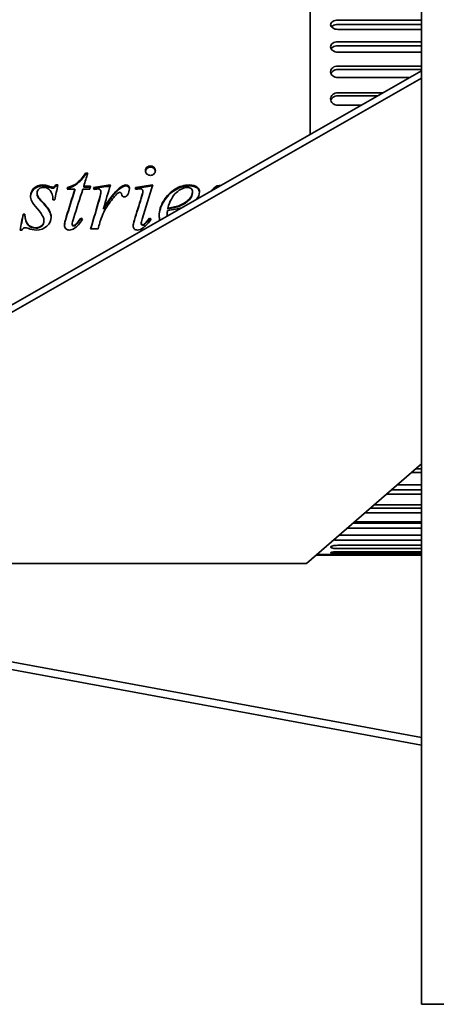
# Model space of a CAD drawing. Header units: millimetres. Extents: x 196 to 644, y 66 to 529.
# Tile 4 of 6: x 357 to 469, y 66 to 330. Entities that reach past the tile are written whole.
import ezdxf

# ---------------------------------------------------------------- set-up
doc = ezdxf.new("R2010")
doc.units = ezdxf.units.MM
doc.header["$LTSCALE"] = 2
doc.layers.add('Krawędzie widoczne(ISO)', color=7, linetype='Continuous', lineweight=35, true_color=0x262659)

msp = doc.modelspace()

# ---------------------------------------------------------------- linework, layer by layer
at = {"layer": 'Krawędzie widoczne(ISO)'}
for p, q in [((465.15, 528.5), (465.15, 65.5)), ((435.15, 299.51), (435.15, 346.5)), ((442.65, 330.27), (465.15, 330.27)), ((465.15, 329.1), (442.65, 329.1)), ((465.15, 327.78), (442.65, 327.78)), ((442.65, 324.47), (465.15, 324.47)), ((465.15, 323.4), (442.65, 323.4)), ((465.15, 321.64), (442.65, 321.64)), ((442.65, 317.93), (465.15, 317.93)), ((465.15, 316.65), (246.4, 191.7)), ((465.15, 316.99), (442.65, 316.99)), ((246.4, 189.7), (465.15, 314.65)), ((461.91, 314.8), (442.65, 314.8)), ((442.65, 310.74), (454.81, 310.74)), ((453.41, 309.94), (442.65, 309.94)), ((448.88, 307.36), (442.65, 307.36)), ((374.76, 288.79), (374.76, 289.09)), ((374.76, 289.09), (375.35, 289.09)), ((374.76, 288.79), (375.25, 288.79)), ((361.73, 283.55), (361.73, 283.78)), ((364.05, 285.6), (364.05, 285.86)), ((366.79, 285.66), (366.79, 285.92)), ((366.79, 285.92), (367.29, 285.92)), ((366.79, 285.66), (367.23, 285.66)), ((371.87, 284.79), (369.85, 284.79)), ((369.98, 285.05), (369.98, 285.3)), ((371.87, 284.55), (371.87, 284.79)), ((375.89, 284.79), (374.01, 284.79)), ((374.27, 285.36), (374.27, 285.62)), ((374.27, 285.62), (376.11, 285.62)), ((374.27, 285.36), (376.04, 285.36)), ((378.9, 284.01), (378.9, 284.25)), ((388.18, 285.28), (388.18, 284.78)), ((390.17, 284.04), (390.17, 284.28)), ((403.52, 283.83), (403.52, 284.06)), ((362.76, 281.66), (362.76, 281.87)), ((366.48, 281.95), (365.99, 281.95)), ((389.74, 282.27), (389.74, 282.49)), ((379.58, 279.44), (379.58, 279.62)), ((396.89, 279.54), (396.89, 279.72)), ((357.96, 277.92), (357.96, 278.08)), ((357.96, 278.08), (358.45, 278.08)), ((357.96, 277.92), (358.45, 277.92)), ((358.45, 277.92), (358.45, 278.08)), ((363.57, 276.23), (363.57, 276.36)), ((373.52, 276.89), (373.52, 277.03)), ((389.73, 275.49), (389.73, 275.62)), ((391.92, 276.89), (391.92, 277.03)), ((396.73, 277.84), (396.73, 277.99)), ((357.64, 273.8), (357.15, 273.8)), ((371.15, 275.29), (371.15, 275.41)), ((372.26, 275.29), (372.26, 275.41)), ((378.14, 274.11), (376.11, 274.11)), ((390.55, 275.24), (390.55, 275.35)), ((465.15, 210.93), (434.18, 184.11)), ((463.61, 209.6), (465.15, 209.6)), ((465.15, 208.53), (462.38, 208.53)), ((458.56, 205.22), (465.15, 205.22)), ((465.15, 202.73), (455.68, 202.73)), ((457.03, 203.9), (465.15, 203.9)), ((451.36, 198.99), (465.15, 198.99)), ((452.35, 199.85), (465.15, 199.85)), ((465.15, 197.72), (449.9, 197.72)), ((465.15, 193.58), (445.11, 193.58)), ((446.67, 194.93), (465.15, 194.93)), ((447.12, 195.31), (465.15, 195.31)), ((442.92, 191.67), (465.15, 191.67)), ((465.15, 190.35), (442.65, 190.35)), ((442.65, 188.98), (465.15, 188.98)), ((465.15, 188.09), (442.65, 188.09)), ((436.71, 186.3), (465.15, 186.3)), ((440.65, 186.5), (436.94, 186.5)), ((442.65, 187.25), (465.15, 187.25)), ((465.15, 186.8), (442.65, 186.8)), ((442.65, 186.53), (465.15, 186.53)), ((434.11, 184.08), (244.25, 184.08)), ((465.15, 137.26), (248.11, 177.25)), ((248.11, 175.25), (465.15, 135.26)), ((465.15, 65.5), (491.15, 65.5))]:
    msp.add_line(p, q, dxfattribs=at)
msp.add_ellipse((434.11, 184.17), major_axis=(-0.1, 0), ratio=0.866025, start_param=1.570796, end_param=2.356194, dxfattribs=at)
for points, knots in [([(442.65, 327.78), (442.4, 327.78), (442.13, 327.81), (441.64, 327.94), (441.41, 328.04), (441.06, 328.27), (440.9, 328.41), (440.7, 328.72), (440.65, 328.89), (440.65, 329.2), (440.7, 329.37), (440.9, 329.67), (441.06, 329.81), (441.41, 330.03), (441.64, 330.12), (442.13, 330.24), (442.4, 330.27), (442.65, 330.27)], [-1.2054513, -1.2054513, -1.2054513, -1.2054513, -1.1301106, -1.1301106, -1.0547699, -1.0547699, -0.9794292, -0.9794292, -0.9040885, -0.9040885, -0.8287478, -0.8287478, -0.7534071, -0.7534071, -0.6780663, -0.6780663, -0.6027256, -0.6027256, -0.6027256, -0.6027256]), ([(442.65, 329.1), (442.4, 329.1), (442.13, 329.07), (441.64, 328.95), (441.41, 328.85), (441.1, 328.66), (440.98, 328.56), (440.89, 328.46)], [-0.6027267, -0.6027267, -0.6027267, -0.6027267, -0.5273858, -0.5273858, -0.452045, -0.452045, -0.3949677, -0.3949677, -0.3949677, -0.3949677]), ([(442.65, 321.64), (442.4, 321.64), (442.13, 321.67), (441.64, 321.82), (441.41, 321.93), (441.06, 322.19), (440.9, 322.35), (440.7, 322.7), (440.65, 322.89), (440.65, 323.25), (440.7, 323.43), (440.9, 323.78), (441.06, 323.94), (441.41, 324.18), (441.64, 324.29), (442.13, 324.43), (442.4, 324.47), (442.65, 324.47)], [-1.2054513, -1.2054513, -1.2054513, -1.2054513, -1.1301106, -1.1301106, -1.0547699, -1.0547699, -0.9794292, -0.9794292, -0.9040885, -0.9040885, -0.8287478, -0.8287478, -0.7534071, -0.7534071, -0.6780663, -0.6780663, -0.6027256, -0.6027256, -0.6027256, -0.6027256]), ([(442.65, 323.4), (442.4, 323.4), (442.13, 323.37), (441.64, 323.23), (441.41, 323.12), (441.06, 322.88), (440.9, 322.72), (440.8, 322.54), (440.8, 322.54), (440.8, 322.54)], [-0.6027267, -0.6027267, -0.6027267, -0.6027267, -0.5273858, -0.5273858, -0.452045, -0.452045, -0.3767042, -0.3767042, -0.3751424, -0.3751424, -0.3751424, -0.3751424]), ([(442.65, 314.8), (442.4, 314.8), (442.13, 314.84), (441.64, 315), (441.41, 315.12), (441.06, 315.41), (440.9, 315.58), (440.7, 315.97), (440.65, 316.18), (440.65, 316.58), (440.7, 316.78), (440.9, 317.17), (441.06, 317.34), (441.41, 317.61), (441.64, 317.73), (442.13, 317.89), (442.4, 317.93), (442.65, 317.93)], [-1.2054513, -1.2054513, -1.2054513, -1.2054513, -1.1301106, -1.1301106, -1.0547699, -1.0547699, -0.9794292, -0.9794292, -0.9040885, -0.9040885, -0.8287478, -0.8287478, -0.7534071, -0.7534071, -0.6780663, -0.6780663, -0.6027256, -0.6027256, -0.6027256, -0.6027256]), ([(442.65, 316.99), (442.4, 316.99), (442.13, 316.95), (441.64, 316.8), (441.41, 316.68), (441.06, 316.4), (440.9, 316.23), (440.78, 316), (440.76, 315.95), (440.74, 315.91)], [-0.6027267, -0.6027267, -0.6027267, -0.6027267, -0.5273858, -0.5273858, -0.452045, -0.452045, -0.3767042, -0.3767042, -0.3599302, -0.3599302, -0.3599302, -0.3599302]), ([(442.65, 307.36), (442.4, 307.36), (442.13, 307.4), (441.64, 307.57), (441.41, 307.71), (441.06, 308.01), (440.9, 308.2), (440.7, 308.62), (440.65, 308.85), (440.65, 309.28), (440.7, 309.5), (440.9, 309.92), (441.06, 310.1), (441.41, 310.4), (441.64, 310.53), (442.13, 310.7), (442.4, 310.74), (442.65, 310.74)], [-1.2054513, -1.2054513, -1.2054513, -1.2054513, -1.1301106, -1.1301106, -1.0547699, -1.0547699, -0.9794292, -0.9794292, -0.9040885, -0.9040885, -0.8287478, -0.8287478, -0.7534071, -0.7534071, -0.6780663, -0.6780663, -0.6027256, -0.6027256, -0.6027256, -0.6027256]), ([(442.65, 309.94), (442.4, 309.94), (442.13, 309.9), (441.64, 309.73), (441.41, 309.6), (441.06, 309.31), (440.9, 309.12), (440.76, 308.83), (440.73, 308.75), (440.71, 308.66)], [-0.6027267, -0.6027267, -0.6027267, -0.6027267, -0.5273858, -0.5273858, -0.452045, -0.452045, -0.3767042, -0.3767042, -0.3474744, -0.3474744, -0.3474744, -0.3474744]), ([(369.98, 285.3), (370.96, 285.56), (371.79, 285.94), (372.46, 286.45), (373.14, 286.96), (373.9, 287.85), (374.76, 289.09)], [0, 0, 0, 0, 1, 1, 1, 2, 2, 2, 2]), ([(369.98, 285.05), (370.96, 285.31), (371.79, 285.68), (372.46, 286.19), (373.14, 286.69), (373.9, 287.56), (374.76, 288.79)], [0, 0, 0, 0, 1, 1, 1, 2, 2, 2, 2]), ([(390.87, 289.78), (390.87, 290.13), (391, 290.43), (391.26, 290.67), (391.51, 290.91), (391.83, 291.03), (392.21, 291.03)], [0, 0, 0, 0, 1, 1, 1, 2, 2, 2, 2]), ([(392.21, 288.5), (391.84, 288.5), (391.52, 288.63), (391.26, 288.87), (391, 289.12), (390.87, 289.42), (390.87, 289.78)], [0, 0, 0, 0, 1, 1, 1, 2, 2, 2, 2]), ([(390.88, 289.62), (390.92, 289.9), (391.04, 290.15), (391.26, 290.35), (391.51, 290.59), (391.83, 290.7), (392.21, 290.7)], [0.15138, 0.15138, 0.15138, 0.15138, 1, 1, 1, 2, 2, 2, 2]), ([(392.21, 291.03), (392.59, 291.03), (392.9, 290.91), (393.15, 290.67), (393.41, 290.43), (393.54, 290.13), (393.54, 289.78)], [0, 0, 0, 0, 1, 1, 1, 2, 2, 2, 2]), ([(392.21, 290.7), (392.59, 290.7), (392.9, 290.59), (393.15, 290.35), (393.37, 290.15), (393.5, 289.9), (393.53, 289.62)], [0, 0, 0, 0, 1, 1, 1, 1.84862, 1.84862, 1.84862, 1.84862]), ([(393.54, 289.78), (393.54, 289.42), (393.41, 289.12), (393.15, 288.87), (392.89, 288.63), (392.58, 288.5), (392.21, 288.5)], [0, 0, 0, 0, 1, 1, 1, 2, 2, 2, 2]), ([(359.93, 282.95), (359.93, 283.78), (360.25, 284.48), (360.87, 285.05), (361.49, 285.63), (362.29, 285.92), (363.27, 285.92)], [0, 0, 0, 0, 1, 1, 1, 2, 2, 2, 2]), ([(359.94, 282.84), (359.96, 283.61), (360.27, 284.27), (360.87, 284.81), (361.49, 285.37), (362.29, 285.66), (363.27, 285.66)], [0.046347, 0.046347, 0.046347, 0.046347, 1, 1, 1, 2, 2, 2, 2]), ([(363.52, 285.28), (362.97, 285.28), (362.54, 285.13), (362.21, 284.84), (361.89, 284.55), (361.73, 284.2), (361.73, 283.78)], [0, 0, 0, 0, 1, 1, 1, 2, 2, 2, 2]), ([(361.73, 283.78), (361.73, 283.49), (361.79, 283.22), (361.92, 282.96), (362.05, 282.7), (362.33, 282.34), (362.76, 281.87)], [0, 0, 0, 0, 1, 1, 1, 2, 2, 2, 2]), ([(361.73, 283.55), (361.73, 283.26), (361.79, 283), (361.92, 282.74), (362.05, 282.49), (362.33, 282.13), (362.76, 281.66)], [0, 0, 0, 0, 1, 1, 1, 2, 2, 2, 2]), ([(365.99, 281.95), (365.94, 283.11), (365.69, 283.96), (365.24, 284.48), (364.78, 285.01), (364.21, 285.28), (363.52, 285.28)], [0, 0, 0, 0, 1, 1, 1, 2, 2, 2, 2]), ([(364.05, 285.86), (364.17, 285.83), (364.46, 285.73), (364.91, 285.57), (365.37, 285.4), (365.67, 285.32), (365.83, 285.32)], [0, 0, 0, 0, 1, 1, 1, 2, 2, 2, 2]), ([(364.05, 285.6), (364.17, 285.57), (364.46, 285.48), (364.91, 285.31), (365.37, 285.15), (365.67, 285.07), (365.83, 285.07)], [0, 0, 0, 0, 1, 1, 1, 2, 2, 2, 2]), ([(385.18, 282.73), (384.98, 282.73), (384.8, 282.79), (384.66, 282.92), (384.52, 283.05), (384.43, 283.25), (384.39, 283.52)], [0, 0, 0, 0, 1, 1, 1, 2, 2, 2, 2]), ([(385.6, 285.92), (385.89, 285.92), (386.12, 285.83), (386.29, 285.67), (386.47, 285.5), (386.55, 285.26), (386.55, 284.93)], [0, 0, 0, 0, 1, 1, 1, 2, 2, 2, 2]), ([(385.6, 285.66), (385.89, 285.66), (386.12, 285.57), (386.29, 285.41), (386.45, 285.27), (386.53, 285.06), (386.55, 284.79)], [0, 0, 0, 0, 1, 1, 1, 1.88768, 1.88768, 1.88768, 1.88768]), ([(390.17, 284.28), (390.17, 284.47), (390.1, 284.62), (389.96, 284.74), (389.83, 284.86), (389.63, 284.92), (389.39, 284.92)], [0, 0, 0, 0, 1, 1, 1, 2, 2, 2, 2]), ([(394.55, 277.69), (394.55, 278.99), (394.96, 280.32), (395.77, 281.67), (396.59, 283.02), (397.61, 284.06), (398.84, 284.81), (400.07, 285.55), (401.34, 285.92), (402.64, 285.92)], [0, 0, 0, 0, 1, 1, 1, 2, 2, 2, 3, 3, 3, 3]), ([(394.55, 277.62), (394.57, 278.88), (394.98, 280.17), (395.77, 281.47), (396.59, 282.8), (397.61, 283.83), (398.84, 284.56), (400.07, 285.29), (401.34, 285.66), (402.64, 285.66)], [0.021003, 0.021003, 0.021003, 0.021003, 1, 1, 1, 2, 2, 2, 3, 3, 3, 3]), ([(402.14, 285.28), (401.21, 285.28), (400.22, 284.81), (399.18, 283.88), (398.14, 282.94), (397.38, 281.56), (396.89, 279.72)], [0, 0, 0, 0, 1, 1, 1, 2, 2, 2, 2]), ([(400.17, 280.47), (401.29, 280.95), (402.12, 281.52), (402.68, 282.18), (403.24, 282.85), (403.52, 283.47), (403.52, 284.06)], [0, 0, 0, 0, 1, 1, 1, 2, 2, 2, 2]), ([(400.17, 280.28), (401.29, 280.76), (402.12, 281.32), (402.68, 281.97), (403.24, 282.63), (403.52, 283.25), (403.52, 283.83)], [0, 0, 0, 0, 1, 1, 1, 2, 2, 2, 2]), ([(403.52, 284.06), (403.52, 284.42), (403.4, 284.72), (403.16, 284.94), (402.92, 285.16), (402.58, 285.28), (402.14, 285.28)], [0, 0, 0, 0, 1, 1, 1, 2, 2, 2, 2]), ([(402.64, 285.92), (403.58, 285.92), (404.28, 285.73), (404.73, 285.36), (405.18, 284.99), (405.4, 284.55), (405.4, 284.05)], [0, 0, 0, 0, 1, 1, 1, 2, 2, 2, 2]), ([(402.64, 285.66), (403.58, 285.66), (404.28, 285.47), (404.73, 285.11), (405.15, 284.77), (405.37, 284.37), (405.4, 283.92)], [0, 0, 0, 0, 1, 1, 1, 1.929871, 1.929871, 1.929871, 1.929871]), ([(408.69, 284.4), (408.84, 284.64), (409.02, 284.85), (409.24, 285.05), (409.79, 285.57), (410.49, 285.85), (411.33, 285.91)], [0.649013, 0.649013, 0.649013, 0.649013, 1, 1, 1, 1.891119, 1.891119, 1.891119, 1.891119]), ([(409.01, 284.58), (409.08, 284.66), (409.16, 284.73), (409.24, 284.81), (409.65, 285.19), (410.15, 285.44), (410.73, 285.56)], [0.8720389, 0.8720389, 0.8720389, 0.8720389, 1, 1, 1, 1.670574, 1.670574, 1.670574, 1.670574]), ([(363.36, 277.32), (363.11, 277.85), (362.58, 278.57), (361.79, 279.49), (361, 280.41), (360.5, 281.1), (360.27, 281.57), (360.05, 282.03), (359.93, 282.49), (359.93, 282.95)], [0, 0, 0, 0, 1, 1, 1, 2, 2, 2, 3, 3, 3, 3]), ([(362.76, 281.87), (363.91, 280.64), (364.66, 279.71), (364.99, 279.08), (365.33, 278.45), (365.49, 277.86), (365.49, 277.29)], [0, 0, 0, 0, 1, 1, 1, 2, 2, 2, 2]), ([(362.76, 281.66), (363.91, 280.45), (364.66, 279.53), (364.99, 278.91), (365.31, 278.32), (365.48, 277.75), (365.49, 277.22)], [0, 0, 0, 0, 1, 1, 1, 1.958507, 1.958507, 1.958507, 1.958507]), ([(358.45, 278.08), (358.5, 276.75), (358.78, 275.81), (359.29, 275.25), (359.8, 274.7), (360.49, 274.42), (361.36, 274.42)], [0, 0, 0, 0, 1, 1, 1, 2, 2, 2, 2]), ([(358.45, 277.92), (358.5, 276.61), (358.78, 275.68), (359.29, 275.13), (359.8, 274.59), (360.49, 274.31), (361.36, 274.31)], [0, 0, 0, 0, 1, 1, 1, 2, 2, 2, 2]), ([(361.36, 274.42), (362.04, 274.42), (362.57, 274.61), (362.97, 274.98), (363.37, 275.36), (363.57, 275.82), (363.57, 276.36)], [0, 0, 0, 0, 1, 1, 1, 2, 2, 2, 2]), ([(361.36, 274.31), (362.04, 274.31), (362.57, 274.5), (362.97, 274.87), (363.37, 275.24), (363.57, 275.69), (363.57, 276.23)], [0, 0, 0, 0, 1, 1, 1, 2, 2, 2, 2]), ([(365.49, 277.29), (365.49, 276.38), (365.11, 275.57), (364.35, 274.86), (363.58, 274.16), (362.61, 273.8), (361.43, 273.8)], [0, 0, 0, 0, 1, 1, 1, 2, 2, 2, 2]), ([(389.73, 275.62), (389.73, 275.48), (389.77, 275.37), (389.85, 275.29), (389.92, 275.21), (390.01, 275.16), (390.11, 275.16)], [0, 0, 0, 0, 1, 1, 1, 2, 2, 2, 2]), ([(389.73, 275.49), (389.73, 275.36), (389.77, 275.25), (389.85, 275.17), (389.92, 275.09), (390.01, 275.05), (390.11, 275.05)], [0, 0, 0, 0, 1, 1, 1, 2, 2, 2, 2]), ([(370.36, 273.8), (369.99, 273.8), (369.68, 273.92), (369.45, 274.16), (369.21, 274.4), (369.1, 274.71), (369.1, 275.09)], [0, 0, 0, 0, 1, 1, 1, 2, 2, 2, 2]), ([(371.15, 275.41), (371.15, 275.28), (371.19, 275.17), (371.25, 275.09), (371.31, 275.01), (371.39, 274.97), (371.48, 274.97)], [0, 0, 0, 0, 1, 1, 1, 2, 2, 2, 2]), ([(371.15, 275.29), (371.15, 275.16), (371.19, 275.05), (371.25, 274.98), (371.31, 274.9), (371.39, 274.86), (371.48, 274.86)], [0, 0, 0, 0, 1, 1, 1, 2, 2, 2, 2]), ([(388.71, 273.8), (388.37, 273.8), (388.09, 273.91), (387.87, 274.13), (387.65, 274.34), (387.54, 274.61), (387.54, 274.93)], [0, 0, 0, 0, 1, 1, 1, 2, 2, 2, 2]), ([(442.65, 188.09), (442.4, 188.09), (442.13, 188.09), (441.64, 188.14), (441.41, 188.17), (441.06, 188.24), (440.9, 188.29), (440.7, 188.39), (440.65, 188.45), (440.65, 188.56), (440.7, 188.62), (440.9, 188.74), (441.06, 188.79), (441.41, 188.88), (441.64, 188.91), (442.13, 188.96), (442.4, 188.98), (442.65, 188.98)], [-1.2054513, -1.2054513, -1.2054513, -1.2054513, -1.1301106, -1.1301106, -1.0547699, -1.0547699, -0.9794292, -0.9794292, -0.9040885, -0.9040885, -0.8287478, -0.8287478, -0.7534071, -0.7534071, -0.6780663, -0.6780663, -0.6027256, -0.6027256, -0.6027256, -0.6027256]), ([(442.65, 190.35), (442.4, 190.35), (442.13, 190.37), (441.75, 190.42), (441.63, 190.44), (441.52, 190.46)], [-1.2054513, -1.2054513, -1.2054513, -1.2054513, -1.1301106, -1.1301106, -1.0902852, -1.0902852, -1.0902852, -1.0902852]), ([(440.65, 186.5), (440.65, 186.5), (440.7, 186.5), (440.9, 186.51), (441.06, 186.51), (441.41, 186.52), (441.64, 186.52), (442.13, 186.52), (442.4, 186.53), (442.65, 186.53)], [-0.9040885, -0.9040885, -0.9040885, -0.9040885, -0.8287478, -0.8287478, -0.7534071, -0.7534071, -0.6780663, -0.6780663, -0.6027256, -0.6027256, -0.6027256, -0.6027256]), ([(442.65, 186.8), (442.4, 186.8), (442.13, 186.81), (441.64, 186.83), (441.41, 186.84), (441.06, 186.87), (440.9, 186.9), (440.7, 186.95), (440.65, 186.97), (440.65, 187.03), (440.7, 187.06), (440.9, 187.12), (441.06, 187.15), (441.41, 187.2), (441.64, 187.22), (442.13, 187.24), (442.4, 187.25), (442.65, 187.25)], [-1.2054513, -1.2054513, -1.2054513, -1.2054513, -1.1301106, -1.1301106, -1.0547699, -1.0547699, -0.9794292, -0.9794292, -0.9040885, -0.9040885, -0.8287478, -0.8287478, -0.7534071, -0.7534071, -0.6780663, -0.6780663, -0.6027256, -0.6027256, -0.6027256, -0.6027256])]:
    msp.add_open_spline(points, degree=3, knots=knots, dxfattribs=at)
for points in [[(375.35, 289.09), (374.99, 287.94), (374.63, 286.78), (374.27, 285.62)], [(363.27, 285.92), (363.56, 285.92), (363.82, 285.9), (364.05, 285.86)], [(363.27, 285.66), (363.56, 285.66), (363.82, 285.64), (364.05, 285.6)], [(365.83, 285.32), (366.21, 285.32), (366.53, 285.52), (366.79, 285.92)], [(365.83, 285.07), (366.21, 285.07), (366.53, 285.26), (366.79, 285.66)], [(367.29, 285.92), (367.02, 284.6), (366.75, 283.28), (366.48, 281.95)], [(369.55, 277.26), (370.33, 279.8), (371.1, 282.31), (371.87, 284.79)], [(369.55, 277.12), (370.33, 279.62), (371.1, 282.1), (371.87, 284.55)], [(369.85, 284.79), (369.89, 284.96), (369.93, 285.13), (369.98, 285.3)], [(369.91, 284.79), (369.93, 284.88), (369.96, 284.97), (369.98, 285.05)], [(374.01, 284.79), (373.2, 282.27), (372.4, 279.71), (371.6, 277.13)], [(376.11, 285.62), (376.04, 285.34), (375.96, 285.07), (375.89, 284.79)], [(376.89, 285.2), (378.4, 285.44), (379.92, 285.68), (381.43, 285.92)], [(377.07, 284.73), (377.01, 284.89), (376.95, 285.05), (376.89, 285.2)], [(376.98, 284.97), (378.44, 285.19), (379.89, 285.42), (381.35, 285.64)], [(378.04, 284.85), (377.86, 284.85), (377.54, 284.81), (377.07, 284.73)], [(378.71, 284.65), (378.54, 284.78), (378.31, 284.85), (378.04, 284.85)], [(378.48, 282.26), (378.76, 283.2), (378.9, 283.86), (378.9, 284.25)], [(378.48, 282.05), (378.76, 282.97), (378.9, 283.63), (378.9, 284.01)], [(378.9, 284.25), (378.9, 284.41), (378.84, 284.54), (378.71, 284.65)], [(381.43, 285.92), (380.82, 283.84), (380.2, 281.73), (379.58, 279.62)], [(379.58, 279.62), (381.15, 282.22), (382.57, 284.02), (383.83, 285.05)], [(379.58, 279.44), (381.15, 282.01), (382.57, 283.79), (383.83, 284.8)], [(383.6, 283.85), (383.36, 283.72), (383.01, 283.39), (382.55, 282.83)], [(384.02, 283.95), (383.87, 283.95), (383.72, 283.91), (383.6, 283.85)], [(383.83, 285.05), (384.56, 285.63), (385.14, 285.92), (385.6, 285.92)], [(383.83, 284.8), (384.56, 285.37), (385.14, 285.66), (385.6, 285.66)], [(384.27, 283.85), (384.2, 283.91), (384.12, 283.95), (384.02, 283.95)], [(384.39, 283.52), (384.37, 283.68), (384.33, 283.79), (384.27, 283.85)], [(386.55, 284.93), (386.55, 284.37), (386.4, 283.83), (386.1, 283.32)], [(388.18, 285.28), (389.73, 285.51), (391.27, 285.75), (392.82, 285.99)], [(388.18, 285.02), (389.7, 285.25), (391.22, 285.48), (392.73, 285.71)], [(389.39, 284.92), (389.19, 284.92), (388.79, 284.87), (388.18, 284.78)], [(389.74, 282.49), (390.03, 283.43), (390.17, 284.03), (390.17, 284.28)], [(389.74, 282.27), (390.03, 283.21), (390.17, 283.8), (390.17, 284.04)], [(392.82, 285.99), (391.88, 282.95), (390.94, 279.87), (390.01, 276.75)], [(405.4, 284.05), (405.4, 283.34), (405.11, 282.67), (404.53, 282.02)], [(376.11, 274.11), (376.9, 276.85), (377.69, 279.57), (378.48, 282.26)], [(376.14, 274.11), (376.92, 276.78), (377.7, 279.43), (378.48, 282.05)], [(382.55, 282.83), (381.82, 281.99), (381.02, 280.89), (380.15, 279.53)], [(386.1, 283.32), (385.89, 282.93), (385.59, 282.73), (385.18, 282.73)], [(387.89, 276.56), (388.51, 278.55), (389.12, 280.53), (389.74, 282.49)], [(387.89, 276.43), (388.51, 278.39), (389.12, 280.34), (389.74, 282.27)], [(380.15, 279.53), (379.78, 278.95), (379.46, 278.3), (379.2, 277.57)], [(396.8, 279.08), (396.75, 278.64), (396.73, 278.28), (396.73, 277.99)], [(400.58, 279.77), (399.62, 279.48), (398.36, 279.25), (396.8, 279.08)], [(396.89, 279.72), (398.23, 279.86), (399.33, 280.11), (400.17, 280.47)], [(396.89, 279.54), (398.23, 279.68), (399.33, 279.93), (400.17, 280.28)], [(357.15, 273.8), (357.42, 275.23), (357.69, 276.66), (357.96, 278.08)], [(357.17, 273.8), (357.44, 275.18), (357.7, 276.56), (357.96, 277.92)], [(363.57, 276.36), (363.57, 276.71), (363.5, 277.03), (363.36, 277.32)], [(369.1, 275.09), (369.1, 275.57), (369.25, 276.29), (369.55, 277.26)], [(369.1, 275.04), (369.11, 275.51), (369.26, 276.2), (369.55, 277.12)], [(371.6, 277.13), (371.3, 276.25), (371.15, 275.68), (371.15, 275.41)], [(373.96, 276.71), (373.2, 275.54), (372.47, 274.73), (371.77, 274.27)], [(372.26, 275.41), (372.44, 275.59), (372.87, 276.13), (373.52, 277.03)], [(372.26, 275.29), (372.44, 275.47), (372.87, 276), (373.52, 276.89)], [(373.52, 277.03), (373.67, 276.92), (373.82, 276.82), (373.96, 276.71)], [(373.52, 276.89), (373.65, 276.8), (373.78, 276.71), (373.9, 276.62)], [(378.57, 275.78), (378.42, 275.22), (378.28, 274.67), (378.14, 274.11)], [(379.2, 277.57), (378.83, 276.58), (378.62, 275.98), (378.57, 275.78)], [(387.54, 274.93), (387.54, 275.26), (387.65, 275.81), (387.89, 276.56)], [(387.54, 274.87), (387.55, 275.21), (387.67, 275.72), (387.89, 276.43)], [(390.01, 276.75), (389.82, 276.12), (389.73, 275.74), (389.73, 275.62)], [(392.39, 276.74), (391.81, 275.83), (391.13, 275.07), (390.36, 274.48)], [(390.55, 275.35), (391, 275.74), (391.46, 276.3), (391.92, 277.03)], [(390.55, 275.24), (391, 275.62), (391.46, 276.17), (391.92, 276.89)], [(391.92, 277.03), (392.08, 276.93), (392.23, 276.84), (392.39, 276.74)], [(391.92, 276.89), (392.05, 276.81), (392.19, 276.72), (392.33, 276.64)], [(394.75, 276.44), (394.62, 276.84), (394.55, 277.25), (394.55, 277.69)], [(396.73, 277.99), (396.73, 277.85), (396.74, 277.71), (396.76, 277.58)], [(396.73, 277.84), (396.73, 277.75), (396.73, 277.66), (396.74, 277.57)], [(358.55, 274.42), (358.15, 274.42), (357.85, 274.21), (357.64, 273.8)], [(359.23, 274.26), (358.93, 274.36), (358.71, 274.42), (358.55, 274.42)], [(361.43, 273.8), (360.8, 273.8), (360.06, 273.96), (359.23, 274.26)], [(371.77, 274.27), (371.31, 273.96), (370.84, 273.8), (370.36, 273.8)], [(371.48, 274.97), (371.67, 274.97), (371.93, 275.12), (372.26, 275.41)], [(371.48, 274.86), (371.67, 274.86), (371.93, 275.01), (372.26, 275.29)], [(390.36, 274.48), (389.79, 274.03), (389.24, 273.8), (388.71, 273.8)], [(390.11, 275.16), (390.23, 275.16), (390.37, 275.23), (390.55, 275.35)], [(390.11, 275.05), (390.23, 275.05), (390.37, 275.11), (390.55, 275.24)]]:
    msp.add_open_spline(points, degree=3, dxfattribs=at)

doc.saveas('drawing.dxf')
